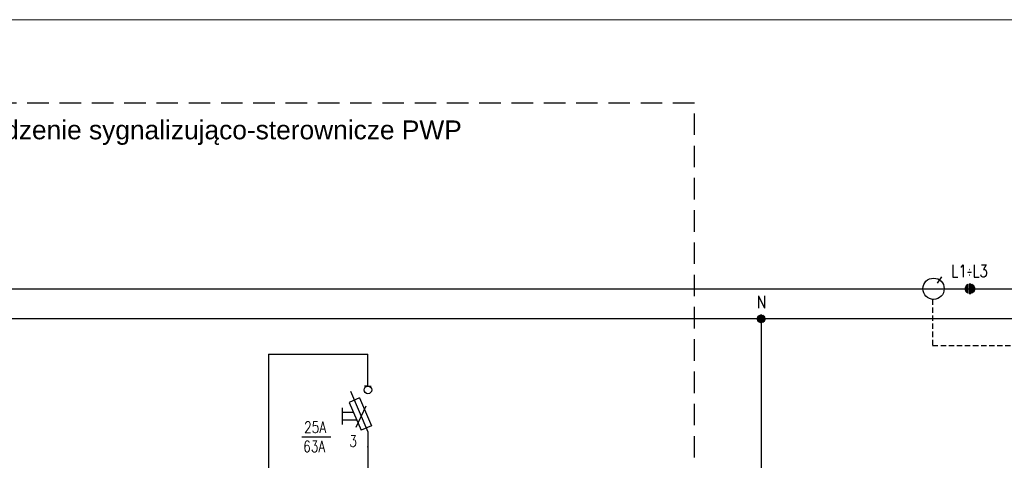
# Model space of a CAD drawing. Header units: millimetres. Extents: x 2505 to 3495, y 1397 to 1684.
# Tile 11 of 59: x 2582 to 2674, y 1643 to 1684. Entities that reach past the tile are written whole.
import ezdxf
from ezdxf.enums import TextEntityAlignment as Align

# ---------------------------------------------------------------- set-up
doc = ezdxf.new("R2010")
doc.units = ezdxf.units.MM
doc.linetypes.add('( Dashed )', pattern=[0.75, 0.5, -0.25])
for name, color, linetype, lineweight in [('#elektryczne', 7, 'Continuous', 20), ('Biała 020', 7, 'Continuous', 13), ('EB_PRZEWODY', 3, 'Continuous', 20), ('PRZEWODY', 3, 'Continuous', 20), ('SZYNY', 1, 'Continuous', 40)]:
    doc.layers.add(name, color=color, linetype=linetype, lineweight=lineweight)
for name, color, linetype in [('E_Aparaty', 3, 'Continuous'), ('E_Opis', 7, 'Continuous'), ('EB_gniazda', 1, 'Continuous'), ('Obwody_istniejące', 3, 'Continuous'), ('OPIS', 7, 'Continuous')]:
    doc.layers.add(name, color=color, linetype=linetype)
doc.styles.add('SIMPLEX', font='simplex.shx', dxfattribs={"width": 0.8})
doc.styles.get("Standard").update_dxf_attribs({"font": 'arial.ttf'})

# ---------------------------------------------------------------- blocks, each defined once
blk = doc.blocks.new('P-PUNKT')
for p, q in [((-0.64, 0.17), (-0.66, 0.02)), ((-0.64, 0.17), (-0.66, 0.02)), ((-0.64, 0), (-0.66, -0.03)), ((-0.6, 0.28), (-0.64, 0.17)), ((-0.6, 0.28), (-0.64, 0.17)), ((-0.6, 0.14), (-0.64, 0.09)), ((-0.6, 0), (-0.64, 0)), ((-0.51, 0.43), (-0.6, 0.28)), ((-0.51, 0.43), (-0.6, 0.28)), ((-0.51, 0.29), (-0.6, 0.19)), ((-0.51, 0.15), (-0.6, 0.1)), ((-0.51, 0.01), (-0.6, 0)), ((-0.4, 0.52), (-0.51, 0.43)), ((-0.4, 0.52), (-0.51, 0.43)), ((-0.4, 0.41), (-0.51, 0.33)), ((-0.4, 0.29), (-0.51, 0.24)), ((-0.4, 0.17), (-0.51, 0.15)), ((-0.4, 0.06), (-0.51, 0.05)), ((-0.27, 0.61), (-0.4, 0.52)), ((-0.27, 0.61), (-0.4, 0.52)), ((-0.27, 0.5), (-0.4, 0.43)), ((-0.27, 0.38), (-0.4, 0.33)), ((-0.27, 0.27), (-0.4, 0.24)), ((-0.27, 0.16), (-0.4, 0.14)), ((-0.27, 0.05), (-0.4, 0.05)), ((-0.27, 0.61), (-0.27, -0.61)), ((-0.27, 0.61), (-0.27, -0.61)), ((-0.1, 0.66), (0.1, 0.66)), ((-0.1, 0.66), (0.1, 0.66)), ((-0.1, -0.66), (-0.1, 0.66)), ((-0.1, 0.66), (-0.1, -0.66)), ((-0.1, 0.56), (0.1, 0.56)), ((-0.1, 0.46), (0.1, 0.46)), ((-0.1, 0.36), (0.1, 0.36)), ((-0.1, 0.26), (0.1, 0.26)), ((-0.1, 0.15), (0.1, 0.15)), ((-0.1, 0.05), (0.1, 0.05)), ((0.1, -0.66), (0.1, 0.66)), ((0.1, 0.66), (0.1, -0.66)), ((0.27, 0.61), (0.27, -0.61)), ((0.27, 0.61), (0.27, -0.61)), ((0.27, 0.61), (0.4, 0.52)), ((0.27, 0.61), (0.4, 0.52)), ((0.27, 0.5), (0.4, 0.43)), ((0.27, 0.38), (0.4, 0.33)), ((0.27, 0.27), (0.4, 0.24)), ((0.27, 0.16), (0.4, 0.14)), ((0.27, 0.05), (0.4, 0.05)), ((0.4, 0.52), (0.51, 0.43)), ((0.4, 0.52), (0.51, 0.43)), ((0.4, 0.41), (0.51, 0.33)), ((0.4, 0.29), (0.51, 0.24)), ((0.4, 0.17), (0.51, 0.15)), ((0.4, 0.06), (0.51, 0.05)), ((0.51, 0.43), (0.6, 0.28)), ((0.51, 0.43), (0.6, 0.28)), ((0.51, 0.29), (0.6, 0.19)), ((0.51, 0.15), (0.6, 0.1)), ((0.51, 0.01), (0.6, 0)), ((0.6, 0.28), (0.64, 0.17)), ((0.6, 0.28), (0.64, 0.17)), ((0.6, 0.14), (0.64, 0.09)), ((0.6, 0), (0.64, 0)), ((0.64, 0.17), (0.66, 0.02)), ((0.64, 0.17), (0.66, 0.02)), ((0.64, 0), (0.66, -0.03)), ((-0.65, -0.08), (-0.64, -0.17)), ((-0.64, -0.17), (-0.65, -0.08)), ((-0.6, -0.14), (-0.64, -0.08)), ((-0.64, -0.17), (-0.6, -0.28)), ((-0.6, -0.28), (-0.64, -0.17)), ((-0.51, -0.13), (-0.6, -0.09)), ((-0.51, -0.27), (-0.6, -0.18)), ((-0.6, -0.28), (-0.51, -0.41)), ((-0.51, -0.41), (-0.6, -0.28)), ((-0.4, -0.06), (-0.51, -0.04)), ((-0.4, -0.17), (-0.51, -0.13)), ((-0.4, -0.29), (-0.51, -0.23)), ((-0.4, -0.41), (-0.51, -0.32)), ((-0.51, -0.41), (-0.4, -0.52)), ((-0.4, -0.52), (-0.51, -0.41)), ((-0.27, -0.06), (-0.4, -0.05)), ((-0.27, -0.17), (-0.4, -0.14)), ((-0.27, -0.28), (-0.4, -0.24)), ((-0.27, -0.39), (-0.4, -0.33)), ((-0.27, -0.5), (-0.4, -0.43)), ((-0.4, -0.52), (-0.27, -0.61)), ((-0.27, -0.61), (-0.4, -0.52)), ((-0.1, -0.05), (0.1, -0.05)), ((-0.1, -0.15), (0.1, -0.15)), ((-0.1, -0.26), (0.1, -0.26)), ((-0.1, -0.36), (0.1, -0.36)), ((-0.1, -0.46), (0.1, -0.46)), ((-0.1, -0.56), (0.1, -0.56)), ((0.1, -0.66), (-0.1, -0.66)), ((-0.1, -0.66), (0.1, -0.66)), ((0.27, -0.06), (0.4, -0.05)), ((0.27, -0.17), (0.4, -0.14)), ((0.27, -0.28), (0.4, -0.24)), ((0.27, -0.39), (0.4, -0.33)), ((0.27, -0.5), (0.4, -0.43)), ((0.4, -0.52), (0.27, -0.61)), ((0.27, -0.61), (0.4, -0.52)), ((0.4, -0.06), (0.51, -0.04)), ((0.4, -0.17), (0.51, -0.13)), ((0.4, -0.29), (0.51, -0.23)), ((0.4, -0.41), (0.51, -0.32)), ((0.51, -0.41), (0.4, -0.52)), ((0.4, -0.52), (0.51, -0.41)), ((0.51, -0.13), (0.6, -0.09)), ((0.51, -0.27), (0.6, -0.18)), ((0.6, -0.28), (0.51, -0.41)), ((0.51, -0.41), (0.6, -0.28)), ((0.6, -0.14), (0.64, -0.08)), ((0.64, -0.17), (0.6, -0.28)), ((0.6, -0.28), (0.64, -0.17)), ((0.65, -0.08), (0.64, -0.17)), ((0.64, -0.17), (0.65, -0.08))]:
    blk.add_line(p, q)
at = {"ltscale": 5}
blk.add_line((0.66, 0.02), (0.66, -0.08), dxfattribs=at)
blk.add_point((0, 0))
blk = doc.blocks.new('ROZ-B')
for p, q in [((0, 8.08), (0, 10.08)), ((0, 8.08), (-0.46, 8.08)), ((0, 8.08), (0.44, 8.08)), ((-2.32, 7.42), (0, 2)), ((-1.11, 6.51), (-2.49, 5.91)), ((-2.49, 5.91), (-0.91, 2.21)), ((-1.11, 6.51), (0.48, 2.8)), ((-3.41, 5.21), (-3.41, 2.99)), ((-1.91, 4.55), (-3.41, 4.55)), ((-1.47, 3.54), (-3.41, 3.54)), ((0.48, 2.8), (-0.91, 2.21)), ((0, 2), (0, 0))]:
    blk.add_line(p, q)
blk.add_circle((0, 7.57), 0.512)
blk.add_point((0, 0))

msp = doc.modelspace()

# ---------------------------------------------------------------- linework, layer by layer
at = {"layer": '#elektryczne'}
msp.add_lwpolyline([(3494.655, 1396.928), (2504.655, 1396.928), (2504.655, 1683.928), (3494.655, 1683.928)], dxfattribs=at)
at = {"layer": 'Biała 020', "color": 1, "linetype": '( Dashed )', "lineweight": -3, "ltscale": 4}
msp.add_lwpolyline([(2546.224, 1616.214), (2645.182, 1616.214), (2645.182, 1676.175), (2546.224, 1676.175)], dxfattribs=at)
at = {"layer": 'E_Aparaty', "color": 7, "lineweight": -3}
msp.add_lwpolyline([(2668.123, 1660.011), (2667.74, 1659.429)], dxfattribs=at)
at = {"layer": 'E_Aparaty', "color": 1, "lineweight": -3}
msp.add_circle((2667.396, 1658.908), 0.99, dxfattribs=at)
at = {"layer": 'E_Opis', "lineweight": -3}
msp.add_line((2613.743, 1646.043), (2614.684, 1648.018), dxfattribs=at)
at = {"layer": 'EB_gniazda', "color": 3, "linetype": '( Dashed )', "lineweight": -3}
msp.add_lwpolyline([(2667.312, 1657.921), (2667.312, 1653.636), (2717.951, 1653.636), (2717.951, 1588.258), (2722.381, 1588.258)], dxfattribs=at)
at = {"layer": 'EB_PRZEWODY', "lineweight": -3, "ltscale": 5}
for p, q in [((2605.61, 1652.836), (2614.836, 1652.836)), ((2614.836, 1644.206), (2614.836, 1641.871))]:
    msp.add_line(p, q, dxfattribs=at)
at = {"layer": 'EB_PRZEWODY', "lineweight": -3}
for p, q in [((2605.61, 1652.836), (2605.61, 1640.954)), ((2614.836, 1651.262), (2614.836, 1652.833))]:
    msp.add_line(p, q, dxfattribs=at)
at = {"layer": 'OPIS', "lineweight": -3}
msp.add_line((2608.696, 1645.128), (2611.395, 1645.128), dxfattribs=at)
at = {"layer": 'PRZEWODY', "color": 5, "lineweight": -3}
msp.add_line((2651.376, 1656.107), (2651.376, 1621.192), dxfattribs=at)
at = {"layer": 'SZYNY', "lineweight": -3}
msp.add_line((2535.213, 1658.908), (3453.726, 1658.908), dxfattribs=at)
at = {"layer": 'SZYNY', "color": 5, "lineweight": -3}
for q in [(2658.582, 1656.136), (3453.726, 1656.136)]:
    msp.add_line((2535.213, 1656.136), q, dxfattribs=at)

# ---------------------------------------------------------------- block references
at = {"layer": 'Obwody_istniejące', "lineweight": -3, "xscale": 0.7000000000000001, "yscale": 0.7000000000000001, "zscale": 0.7000000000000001}
msp.add_blockref('ROZ-B', (2614.836, 1644.206), dxfattribs=at)
at = {"layer": 'PRZEWODY', "lineweight": -3}
for p, xscale, yscale, zscale in [((2670.781, 1658.908), 0.6930000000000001, 0.6930000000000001, 0.6930000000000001), ((2651.376, 1656.107), 0.5544000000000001, 0.5544000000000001, 0.5544000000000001)]:
    msp.add_blockref('P-PUNKT', p, dxfattribs=dict(at, xscale=xscale, yscale=yscale, zscale=zscale))

# ---------------------------------------------------------------- texts
at = {"layer": 'E_Opis', "lineweight": -3}
msp.add_text('Certyfikowane urządzenie sygnalizująco-sterownicze PWP', height=1.75, dxfattribs=at).set_placement((2591.834, 1672.806), align=Align.CENTER)
at = {"layer": 'E_Opis', "lineweight": -3, "style": 'SIMPLEX', "width": 0.8}
msp.add_text('3', height=1.05, dxfattribs=at).set_placement((2613.098, 1644.216))
at = {"layer": 'OPIS', "lineweight": -3, "style": 'SIMPLEX', "width": 0.8}
for s, height, p in [('L1÷L3', 1.134, (2669.048, 1659.996)), ('25A', 1.0395, (2608.899, 1645.515)), ('63A', 1.0395, (2608.814, 1643.726))]:
    msp.add_text(s, height=height, dxfattribs=at).set_placement(p)
msp.add_text('N', height=1.134, dxfattribs=at).set_placement((2651.414, 1657.103), align=Align.CENTER)

doc.saveas('drawing.dxf')
